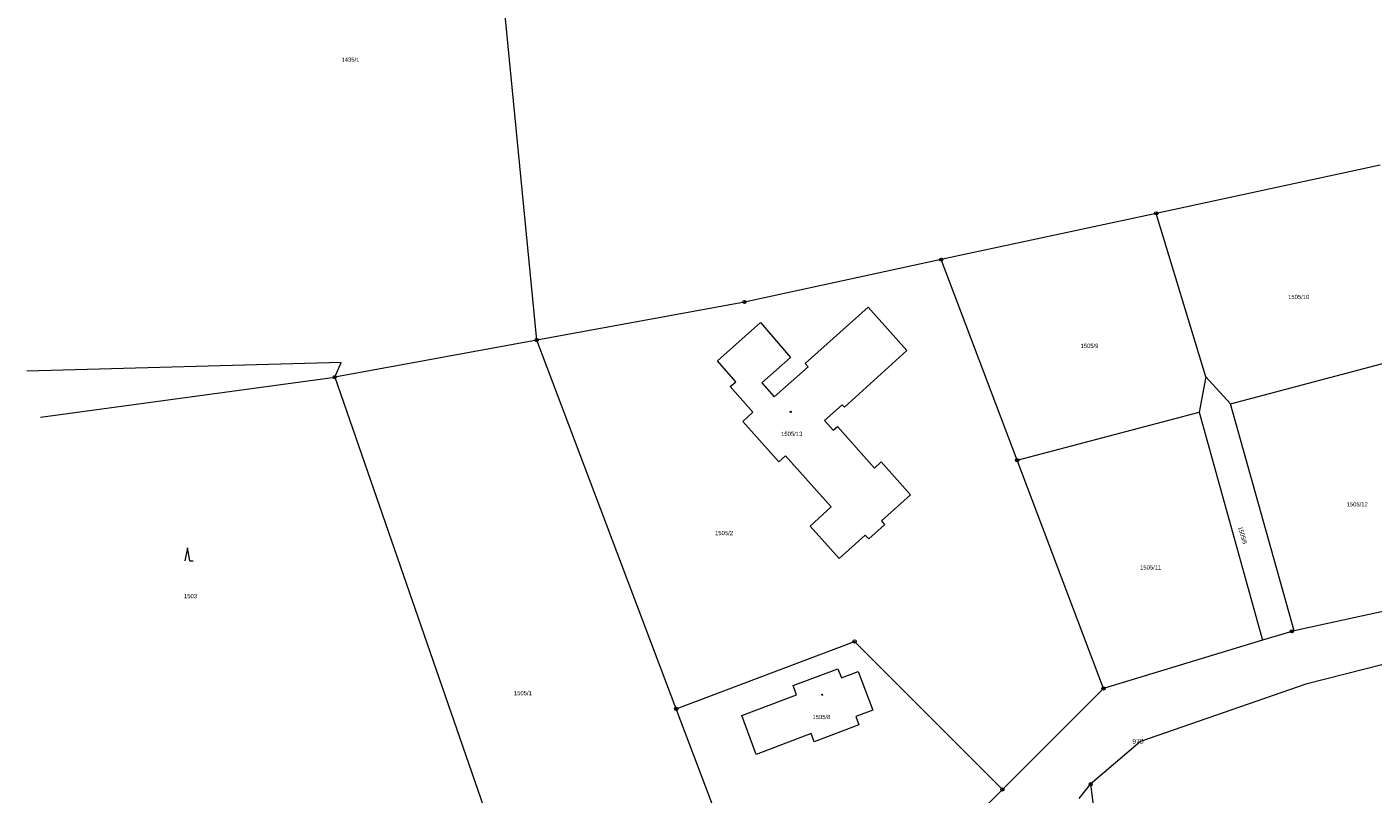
# Model space of a CAD drawing. Header units: metres. Extents: x -457056 to -456407, y -1113260 to -1112665.
# Tile 4 of 16: x -457056 to -456850, y -1112992 to -1112874. Entities that reach past the tile are written whole.
import ezdxf
from ezdxf.enums import TextEntityAlignment as Align

# ---------------------------------------------------------------- set-up
doc = ezdxf.new("R2010")
doc.units = ezdxf.units.M
for name, color, linetype, lineweight in [('KM_doplnkovy_popis', 7, 'Continuous', 0), ('KM_Parcelni_cislo', 7, 'Continuous', 0), ('KM_Plochy_katastr', 7, 'Continuous', 0), ('KM_Vlastnicka_hranice', 7, 'Continuous', 0)]:
    doc.layers.add(name, color=color, linetype=linetype, lineweight=lineweight)
doc.styles.add('Style-cs_Working', font='cs_Working.shx')

# ---------------------------------------------------------------- blocks, each defined once
blk = doc.blocks.new('4.02')
at = {"layer": 'KM_Plochy_katastr', "color": 251, "linetype": 'Continuous', "lineweight": 0}
blk.add_circle((-0.01, 0), 0.175, dxfattribs=at)
blk = doc.blocks.new('3.08')
at = {"layer": 'KM_Plochy_katastr', "color": 251, "linetype": 'Continuous', "lineweight": 0}
for p, q in [((0, 4), (-0.75, 0)), ((0.75, 0), (0, 4)), ((0.75, 0), (1.75, 0))]:
    blk.add_line(p, q, dxfattribs=at)
blk = doc.blocks.new('1.05')
at = {"layer": 'KM_doplnkovy_popis', "color": 251, "linetype": 'Continuous', "lineweight": 0}
for radius in [0.5, 0.0303]:
    blk.add_circle((0, 0), radius, dxfattribs=at)

msp = doc.modelspace()

# ---------------------------------------------------------------- linework, layer by layer
at = {"layer": 'KM_Vlastnicka_hranice', "linetype": 'Continuous'}
for p, q in [((-456848.49, -1112895.41), (-456882.81, -1112902.8)), ((-456882.81, -1112902.8), (-456915.75, -1112909.89)), ((-456875.18, -1112927.82), (-456882.81, -1112902.8)), ((-456904.11, -1112940.6), (-456915.75, -1112909.89)), ((-456977.72, -1112922.21), (-457008.67, -1112927.89)), ((-456956.33, -1112978.69), (-456977.72, -1112922.21)), ((-456871.43, -1112931.97), (-456843.31, -1112924.52)), ((-457008.67, -1112927.89), (-456973.8, -1113028.35)), ((-456875.18, -1112927.82), (-456876.24, -1112933.23)), ((-456871.43, -1112931.97), (-456875.18, -1112927.82)), ((-456904.11, -1112940.6), (-456876.24, -1112933.23)), ((-456876.24, -1112933.23), (-456866.5, -1112968.17)), ((-456861.68, -1112966.74), (-456871.43, -1112931.97)), ((-456890.87, -1112975.56), (-456904.11, -1112940.6)), ((-456836.76, -1112961.3), (-456861.68, -1112966.74)), ((-456866.5, -1112968.17), (-456890.87, -1112975.56)), ((-456906.35, -1112991.04), (-456890.87, -1112975.56)), ((-456894.59, -1112992.44), (-456892.84, -1112990.24)), ((-456892.84, -1112990.24), (-456888.48, -1113026.76))]:
    msp.add_line(p, q, dxfattribs=at)
at = {"layer": 'KM_Vlastnicka_hranice', "linetype": 'Continuous', "flags": 128}
for points in [[(-456977.72, -1112922.21), (-456985.67, -1112840.5), (-456975.16, -1112758.28), (-456952.26, -1112695.71)], [(-456915.75, -1112909.89), (-456945.9, -1112916.38), (-456977.72, -1112922.21)], [(-456924.42, -1112950.49), (-456926.85, -1112952.66), (-456927.38, -1112952.11), (-456931.35, -1112955.68), (-456935.84, -1112950.69), (-456932.59, -1112947.73), (-456939.59, -1112939.94), (-456940.62, -1112940.84), (-456946.15, -1112934.68), (-456944.59, -1112933.27), (-456948.05, -1112929.34), (-456947.21, -1112928.58), (-456950.02, -1112925.39), (-456943.42, -1112919.52), (-456938.83, -1112924.86), (-456943.21, -1112928.74), (-456941.31, -1112930.91), (-456936.13, -1112926.33), (-456936.59, -1112925.79), (-456926.92, -1112917.15), (-456920.98, -1112923.81), (-456930.58, -1112932.48), (-456930.93, -1112932.12), (-456933.6, -1112934.54), (-456932.31, -1112936.01), (-456931.62, -1112935.43), (-456925.96, -1112941.81), (-456924.92, -1112940.88), (-456920.45, -1112945.9), (-456924.9, -1112949.91), (-456924.42, -1112950.49)], [(-457008.67, -1112927.89), (-457007.7, -1112925.65), (-457055.82, -1112926.97)], [(-457053.72, -1112933.99), (-457008.67, -1112927.89)], [(-456811.57, -1112963.01), (-456823.51, -1112965.69), (-456859.86, -1112974.89), (-456885.2, -1112983.68), (-456892.84, -1112990.24)], [(-456956.33, -1112978.69), (-456929.02, -1112968.36), (-456906.35, -1112991.04)], [(-456861.68, -1112966.74), (-456862.04, -1112966.82), (-456866.5, -1112968.17)], [(-456946.3, -1112979.71), (-456937.89, -1112976.53), (-456938.43, -1112975.12), (-456931.57, -1112972.54), (-456931.04, -1112973.96), (-456928.47, -1112972.98), (-456926.24, -1112978.89), (-456928.81, -1112979.87), (-456928.35, -1112981.13), (-456935.19, -1112983.72), (-456935.67, -1112982.48), (-456944.1, -1112985.67), (-456946.3, -1112979.71)], [(-456941.27, -1113018.45), (-456941.68, -1113017.37), (-456956.33, -1112978.69)], [(-456906.35, -1112991.04), (-456923.65, -1113008.33), (-456941.27, -1113018.45)]]:
    msp.add_lwpolyline(points, dxfattribs=at)

# ---------------------------------------------------------------- block references
at = {"layer": 'KM_doplnkovy_popis', "linetype": 'Continuous', "xscale": 0.5, "yscale": 0.5, "zscale": 0.5}
for p in [(-456882.81, -1112902.8), (-456915.75, -1112909.89), (-456945.9, -1112916.38), (-456977.72, -1112922.21), (-457008.67, -1112927.89), (-456904.11, -1112940.6), (-456929.02, -1112968.36), (-456862.04, -1112966.82), (-456890.87, -1112975.56), (-456956.33, -1112978.69), (-456906.35, -1112991.04), (-456892.84, -1112990.24)]:
    msp.add_blockref('1.05', p, dxfattribs=at)
at = {"layer": 'KM_Plochy_katastr', "linetype": 'Continuous', "xscale": 0.5, "yscale": 0.5, "zscale": 0.5}
for name, p in [('4.02', (-456938.79, -1112933.2)), ('3.08', (-457031.23, -1112956.01)), ('4.02', (-456933.96, -1112976.53))]:
    msp.add_blockref(name, p, dxfattribs=at)

# ---------------------------------------------------------------- texts
at = {"layer": 'KM_doplnkovy_popis', "linetype": 'Continuous', "style": 'Style-cs_Working'}
msp.add_text('970', height=0.75, dxfattribs=at).set_placement((-456884.73, -1112984.05), align=Align.RIGHT)
at = {"layer": 'KM_Parcelni_cislo', "linetype": 'Continuous', "style": 'Style-cs_Working'}
for s, p in [('1435/1', (-457006.25, -1112879.58)), ('1505/10', (-456860.96, -1112915.93)), ('1505/9', (-456893.02, -1112923.42)), ('1505/13', (-456938.64, -1112936.9)), ('1505/12', (-456852, -1112947.69)), ('1505/2', (-456949.01, -1112952.09)), ('1505/11', (-456883.64, -1112957.35)), ('1503', (-457030.76, -1112961.75)), ('1505/8', (-456934.09, -1112980.26))]:
    msp.add_text(s, height=0.65, dxfattribs=at).set_placement(p, align=Align.CENTER)
msp.add_text('1505/5', height=0.65, rotation=286, dxfattribs=at).set_placement((-456869.86, -1112952.2), align=Align.CENTER)
msp.add_text('1505/1', height=0.65, dxfattribs=at).set_placement((-456981.21, -1112976.61))

doc.saveas('drawing.dxf')
